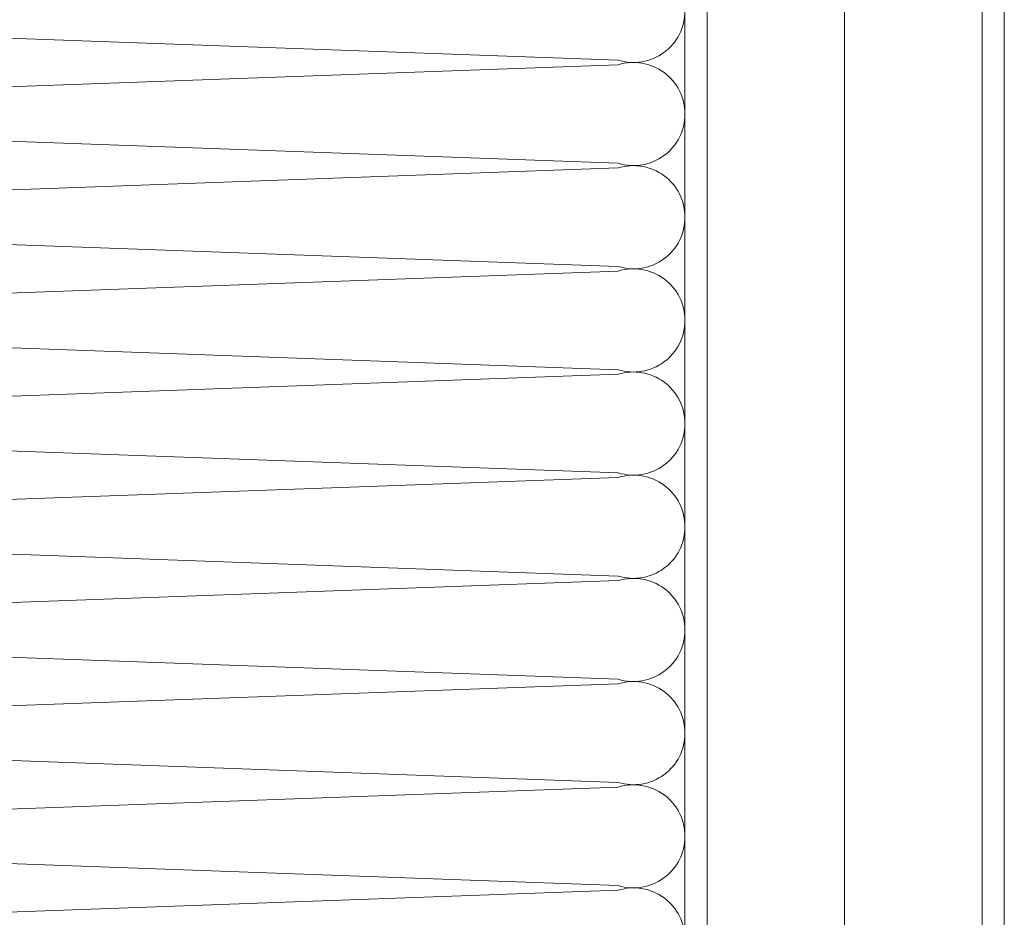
# Model space of a CAD drawing. Header units: millimetres. Extents: x -33628 to -373, y -3399 to 2697.
# Tile 78 of 99: x -23418.01 to -23409.07, y -3014.69 to -3006.53. Entities that reach past the tile are written whole.
import ezdxf

# ---------------------------------------------------------------- set-up
doc = ezdxf.new("R2010")
doc.units = ezdxf.units.MM
doc.header["$LTSCALE"] = 0.2
doc.header["$MEASUREMENT"] = 0
for name, color, linetype, lineweight in [('_MB_izolacje_0.09', 132, 'Continuous', 9), ('_MB_obrobki_stal_0.15', 6, 'Continuous', 15), ('_MB_ocieplenie_0.09', 51, 'Continuous', 9)]:
    doc.layers.add(name, color=color, linetype=linetype, lineweight=lineweight)

# ---------------------------------------------------------------- blocks, each defined once
blk = doc.blocks.new('*U256')
at = {"layer": '_MB_ocieplenie_0.09', "flags": 128}
for points in [[(342.08, 275.41, 0.505403), (322.98, 249.48), (341.24, -256.05, -1.345402), (302.93, -256.05), (321.19, 249.48, 0.505403), (302.08, 275.41)], [(382.08, 275.41, 0.505403), (362.98, 249.48), (381.24, -256.05, -1.345402), (342.93, -256.05), (361.19, 249.48, 0.505403), (342.08, 275.41)], [(422.08, 275.41, 0.505403), (402.98, 249.48), (421.24, -256.05, -1.345402), (382.93, -256.05), (401.19, 249.48, 0.505403), (382.08, 275.41)], [(462.08, 275.41, 0.505403), (442.98, 249.48), (461.24, -256.05, -1.345402), (422.93, -256.05), (441.19, 249.48, 0.505403), (422.08, 275.41)], [(502.08, 275.41, 0.505403), (482.98, 249.48), (501.24, -256.05, -1.345402), (462.93, -256.05), (481.19, 249.48, 0.505403), (462.08, 275.41)], [(542.08, 275.41, 0.505403), (522.98, 249.48), (541.24, -256.05, -1.345402), (502.93, -256.05), (521.19, 249.48, 0.505403), (502.08, 275.41)], [(582.08, 275.41, 0.505403), (562.98, 249.48), (581.24, -256.05, -1.345402), (542.93, -256.05), (561.19, 249.48, 0.505403), (542.08, 275.41)], [(622.08, 275.41, 0.505403), (602.98, 249.48), (621.24, -256.05, -1.345402), (582.93, -256.05), (601.19, 249.48, 0.505403), (582.08, 275.41)], [(662.08, 275.41, 0.505403), (642.98, 249.48), (661.24, -256.05, -1.345402), (622.93, -256.05), (641.19, 249.48, 0.505403), (622.08, 275.41)]]:
    blk.add_lwpolyline(points, format="xyb", dxfattribs=at)
blk = doc.blocks.new('szyb-szkło_150-piętro2')
at = {"layer": '_MB_izolacje_0.09', "elevation": 0}
for points in [[(367.0254, -295.5), (397.5, -295.5)], [(367.0254, -296.75), (397.5, -296.75)], [(367.0254, -298), (397.5, -298)]]:
    blk.add_lwpolyline(points, dxfattribs=at)
at = {"layer": '_MB_obrobki_stal_0.15', "elevation": 0}
for points in [[(367.0254, -295.3), (397.5, -295.3)], [(367.0254, -298.2), (397.5, -298.2)]]:
    blk.add_lwpolyline(points, dxfattribs=at)
at = {"xscale": -0.02342540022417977, "yscale": 0.02342540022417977, "zscale": 0.02342540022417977, "rotation": 180}
blk.add_blockref('*U256', (365.6086, -288.8484), dxfattribs=at)

msp = doc.modelspace()

# ---------------------------------------------------------------- block references
at = {"rotation": 90}
msp.add_blockref('szyb-szkło_150-piętro2', (-23707.2726, -3387.5728), dxfattribs=at)

doc.saveas('drawing.dxf')
